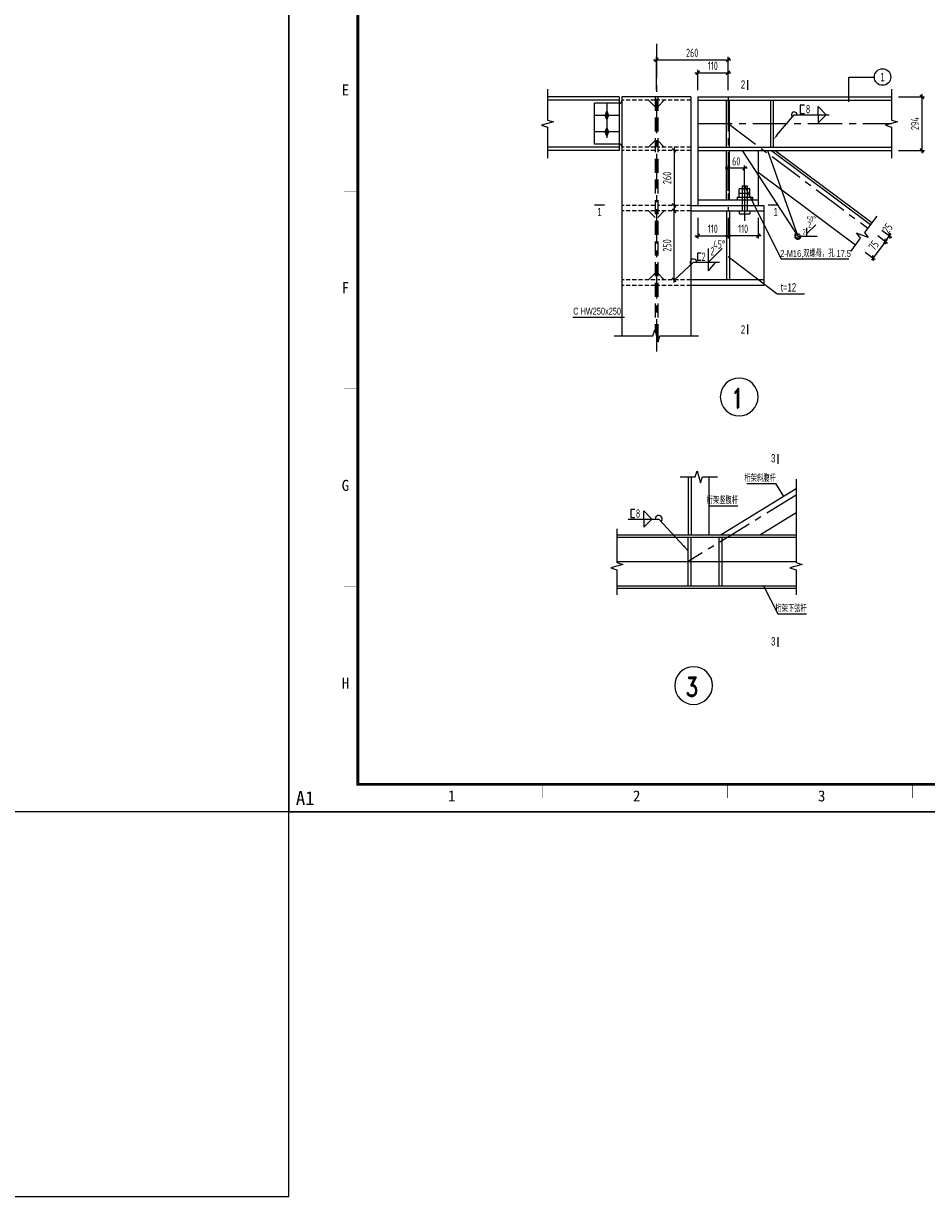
# Model space of a CAD drawing. Extents: x -294221 to 474257, y -25219 to 114942.
# Tile 51 of 70: x 181282 to 214074, y -25219 to 17351. Entities that reach past the tile are written whole.
import ezdxf
from ezdxf.enums import TextEntityAlignment as Align

# ---------------------------------------------------------------- set-up
doc = ezdxf.new("R2010")
doc.units = 0
doc.header["$LTSCALE"] = 1000
doc.linetypes.add('( Center )', pattern=[2, 1.25, -0.25, 0.25, -0.25])
doc.linetypes.add('DASHED', pattern=[0.75, 0.5, -0.25])
for name, color, linetype in [('1-ZHMH-图名', 7, 'Continuous'), ('2', 15, 'Continuous'), ('AXIS', 7, 'Continuous'), ('BORDER', 7, 'Continuous'), ('DIM', 3, 'Continuous'), ('Jjlx', 2, 'Continuous'), ('text', 7, 'Continuous'), ('THIN', 7, 'Continuous'), ('WELD', 7, 'Continuous'), ('WELD_TEXT', 7, 'Continuous'), ('Y', 2, 'Continuous'), ('尺寸线及数字', 7, 'Continuous'), ('白色标注', 7, 'Continuous'), ('管廊', 1, 'Continuous'), ('钢结构', 4, 'Continuous')]:
    doc.layers.add(name, color=color, linetype=linetype)
doc.styles.add('_TCC_NET_FSHZ_S_W075', font='tcc_simp.shx', dxfattribs={"width": 0.75, "bigfont": 'tcc_hzdx.shx'})
doc.styles.add('HH', font='tcc_simp.shx', dxfattribs={"width": 0.7, "bigfont": 'hzdx.shx'})
doc.styles.add('HZDX', font='tcc_simp', dxfattribs={"width": 0.75, "bigfont": 'tcc_hzdx'})
doc.styles.add('QC_宋体', font='txt')
doc.styles.add('ROMAND', font='romand', dxfattribs={"width": 0.55})
doc.styles.add('TSSD_Dimension', font='tssdeng.shx', dxfattribs={"width": 0.7, "bigfont": 'hztxt.shx'})
doc.styles.add('TSSD_Label', font='tssdeng.shx', dxfattribs={"width": 0.7, "bigfont": 'hztxt.shx'})
doc.styles.add('TSSD_Rein', font='Tssdeng.shx', dxfattribs={"width": 0.7, "bigfont": '@@tssdchn.shx'})
doc.styles.add('伊犁伊泰', font='tssdeng.shx', dxfattribs={"width": 0.7, "bigfont": 'hzdx.shx'})
doc.dimstyles.new('1-150', dxfattribs={"dimtxt": 3, "dimasz": 1.5, "dimexe": 0.25, "dimexo": 1, "dimgap": 0.75, "dimtad": 1, "dimdec": 0, "dimlfac": 150, "dimtxsty": '伊犁伊泰', "dimblk": 'DD', "dimcen": 2.5, "dimdle": 2, "dimclrd": 256, "dimadec": 0, "dimazin": 0, "dimtfac": 1, "dimtdec": 0, "dimtix": 1, "dimtmove": 2, "dimatfit": 3, "dimldrblk": 'DD', "dimfxl": 0, "dimarcsym": 0})
doc.dimstyles.new('TSSD_10_100', dxfattribs={"dimtxt": 300, "dimasz": 100, "dimexe": 100, "dimexo": 250, "dimgap": 100, "dimtad": 1, "dimdec": 0, "dimlfac": 0.1, "dimzin": 0, "dimdsep": 46, "dimtxsty": 'TSSD_Dimension', "dimblk": 'ARCHTICK', "dimblk1": 'ARCHTICK', "dimblk2": 'ARCHTICK', "dimcen": 0, "dimdle": 100, "dimclrt": 7, "dimadec": 0, "dimazin": 0, "dimtfac": 1, "dimtdec": 0, "dimtix": 1, "dimtmove": 2, "dimatfit": 3, "dimfxl": 0, "dimtolj": 1, "dimtzin": 0, "dimarcsym": 0})
doc.dimstyles.new('TSSD_LEADER_STYLE_2.0', dxfattribs={"dimtxt": 0.18, "dimasz": 2, "dimexe": 0.18, "dimexo": 0.0625, "dimgap": 0.09, "dimtad": 0, "dimtih": 1, "dimtoh": 1, "dimdec": 4, "dimzin": 0, "dimdsep": 46, "dimtxsty": 'Standard', "dimcen": 0.09, "dimadec": 0, "dimazin": 0, "dimtfac": 1, "dimtdec": 4, "dimtofl": 0, "dimtmove": 0, "dimatfit": 3, "dimfxl": 0, "dimtolj": 1, "dimtzin": 0, "dimarcsym": 0})

# ---------------------------------------------------------------- blocks, each defined once
blk = doc.blocks.new('_tsdba')
blk.add_lwpolyline([(0, 0, 0, 0.658, 0), (-2.5, 0, 0.658, 0.658, 0)], format="xyseb")
blk = doc.blocks.new('_WELD008')
at = {"color": 0, "linetype": 'ByBlock'}
for p, q in [((0, 0.3), (1.06, 1.36)), ((0, 0), (0, 1))]:
    blk.add_line(p, q, dxfattribs=at)
for tag, p in [('B', (0.29, 0.86)), ('C', (1.29, 1.42)), ('A', (-0.3, -0.01))]:
    blk.add_attdef(tag, text='', height=0.8, dxfattribs=at).set_placement(p, align=Align.CENTER)
blk = doc.blocks.new('_ArchTick')
at = {"color": 0, "linetype": 'ByBlock', "const_width": 0.5}
blk.add_lwpolyline([(-0.71, -0.71), (0.71, 0.71)], dxfattribs=at)
blk = doc.blocks.new('*D406')
at = {"layer": 'Defpoints', "color": 0}
for p in [(206865, 16036), (204265, 14686), (206865, 14686)]:
    blk.add_point(p, dxfattribs=at)
at = {"layer": 'DIM', "color": 0, "lineweight": -2}
for p, q in [((204165, 16036), (206965, 16036)), ((204265, 14936), (204265, 16136)), ((206865, 14936), (206865, 16136))]:
    blk.add_line(p, q, dxfattribs=at)
at = {"layer": 'DIM', "color": 0, "lineweight": -2, "xscale": 100, "yscale": 100, "zscale": 100, "rotation": 180}
blk.add_blockref('_ArchTick', (204265, 16036), dxfattribs=at)
at = {"layer": 'DIM', "color": 0, "lineweight": -2, "xscale": 100, "yscale": 100, "zscale": 100}
blk.add_blockref('_ArchTick', (206865, 16036), dxfattribs=at)
at = {"layer": 'DIM', "color": 7, "insert": (205565, 16286), "char_height": 300, "attachment_point": 5, "style": 'TSSD_Dimension'}
blk.add_mtext('\\A1;260', dxfattribs=at)
blk = doc.blocks.new('*D407')
at = {"layer": 'Defpoints', "color": 0}
for p in [(212803, 14686), (212803, 12746), (213905, 12746)]:
    blk.add_point(p, dxfattribs=at)
at = {"layer": 'DIM', "color": 0, "lineweight": -2}
for p, q in [((213053, 14686), (214005, 14686)), ((213905, 14786), (213905, 12646)), ((213053, 12746), (214005, 12746))]:
    blk.add_line(p, q, dxfattribs=at)
at = {"layer": 'DIM', "color": 0, "lineweight": -2, "xscale": 100, "yscale": 100, "zscale": 100}
for p, rotation in [((213905, 14686), 90), ((213905, 12746), 270)]:
    blk.add_blockref('_ArchTick', p, dxfattribs=dict(at, rotation=rotation))
at = {"layer": 'DIM', "color": 7, "insert": (213655, 13716), "char_height": 300, "attachment_point": 5, "rotation": 90, "style": 'TSSD_Dimension'}
blk.add_mtext('\\A1;294', dxfattribs=at)
blk = doc.blocks.new('*D408')
at = {"layer": 'Defpoints', "color": 0}
for p in [(205057, 12746), (204905, 10746), (205057, 10746)]:
    blk.add_point(p, dxfattribs=at)
at = {"layer": 'DIM', "color": 0, "lineweight": -2}
for p, q in [((204905, 12846), (204905, 10646)), ((204807, 12746), (204805, 12746)), ((204807, 10746), (204805, 10746))]:
    blk.add_line(p, q, dxfattribs=at)
at = {"layer": 'DIM', "color": 0, "lineweight": -2, "xscale": 100, "yscale": 100, "zscale": 100}
for p, rotation in [((204905, 12746), 90), ((204905, 10746), 270)]:
    blk.add_blockref('_ArchTick', p, dxfattribs=dict(at, rotation=rotation))
at = {"layer": 'DIM', "color": 7, "insert": (204655, 11746), "char_height": 300, "attachment_point": 5, "rotation": 90, "style": 'TSSD_Dimension'}
blk.add_mtext('\\A1;260', dxfattribs=at)
blk = doc.blocks.new('DD')
for p, q in [((1.5, 0), (-1.5, 0)), ((0, -1.5), (0, 1.5))]:
    blk.add_line(p, q)
at = {"layer": '尺寸线及数字', "const_width": 0.45}
blk.add_lwpolyline([(0.5, 0.5), (-0.5, -0.5)], dxfattribs=at)
blk = doc.blocks.new('*D409')
at = {"layer": 'Defpoints', "color": 0}
for p in [(205057, 10746), (204905, 10546), (205057, 10546)]:
    blk.add_point(p, dxfattribs=at)
at = {"layer": '白色标注', "color": 0, "lineweight": -2}
for p, q in [((205056, 10746), (204904, 10746)), ((205056, 10546), (204904, 10546))]:
    blk.add_line(p, q, dxfattribs=at)
at = {"layer": '白色标注', "lineweight": -2}
blk.add_line((204905, 10745), (204905, 10548), dxfattribs=at)
at = {"layer": '白色标注', "lineweight": -2, "xscale": 1.5, "yscale": 1.5, "zscale": 1.5}
for p, rotation in [((204905, 10746), 90), ((204905, 10546), 270)]:
    blk.add_blockref('DD', p, dxfattribs=dict(at, rotation=rotation))
at = {"layer": '白色标注', "color": 0, "insert": (204902, 10646), "char_height": 3, "attachment_point": 5, "rotation": 90, "style": '伊犁伊泰'}
blk.add_mtext('2000', dxfattribs=at)
blk = doc.blocks.new('*D410')
at = {"layer": 'Defpoints', "color": 0}
for p in [(204905, 10546), (205057, 10546), (205057, 8046)]:
    blk.add_point(p, dxfattribs=at)
at = {"layer": 'DIM', "color": 0, "lineweight": -2}
for p, q in [((204905, 7946), (204905, 10646)), ((204807, 10546), (204805, 10546)), ((204807, 8046), (204805, 8046))]:
    blk.add_line(p, q, dxfattribs=at)
at = {"layer": 'DIM', "color": 0, "lineweight": -2, "xscale": 100, "yscale": 100, "zscale": 100}
for p, rotation in [((204905, 10546), 90), ((204905, 8046), 270)]:
    blk.add_blockref('_ArchTick', p, dxfattribs=dict(at, rotation=rotation))
at = {"layer": 'DIM', "color": 7, "insert": (204655, 9296), "char_height": 300, "attachment_point": 5, "rotation": 90, "style": 'TSSD_Dimension'}
blk.add_mtext('\\A1;250', dxfattribs=at)
blk = doc.blocks.new('*D411')
at = {"layer": 'Defpoints', "color": 0}
for p in [(206865, 15564), (205765, 14686), (206865, 14686)]:
    blk.add_point(p, dxfattribs=at)
at = {"layer": 'DIM', "color": 0, "lineweight": -2}
for p, q in [((205665, 15564), (206965, 15564)), ((205765, 14936), (205765, 15664)), ((206865, 14936), (206865, 15664))]:
    blk.add_line(p, q, dxfattribs=at)
at = {"layer": 'DIM', "color": 0, "lineweight": -2, "xscale": 100, "yscale": 100, "zscale": 100, "rotation": 180}
blk.add_blockref('_ArchTick', (205765, 15564), dxfattribs=at)
at = {"layer": 'DIM', "color": 0, "lineweight": -2, "xscale": 100, "yscale": 100, "zscale": 100}
blk.add_blockref('_ArchTick', (206865, 15564), dxfattribs=at)
at = {"layer": 'DIM', "color": 7, "insert": (206315, 15814), "char_height": 300, "attachment_point": 5, "style": 'TSSD_Dimension'}
blk.add_mtext('\\A1;110', dxfattribs=at)
blk = doc.blocks.new('*D412')
at = {"layer": 'Defpoints', "color": 0}
for p in [(206865, 12098), (206865, 11025), (207465, 11025)]:
    blk.add_point(p, dxfattribs=at)
at = {"layer": 'DIM', "color": 0, "lineweight": -2}
for p, q in [((207565, 12098), (206765, 12098)), ((206865, 11275), (206865, 12198)), ((207465, 11275), (207465, 12198))]:
    blk.add_line(p, q, dxfattribs=at)
at = {"layer": 'DIM', "color": 0, "lineweight": -2, "xscale": 100, "yscale": 100, "zscale": 100, "rotation": 180}
blk.add_blockref('_ArchTick', (206865, 12098), dxfattribs=at)
at = {"layer": 'DIM', "color": 0, "lineweight": -2, "xscale": 100, "yscale": 100, "zscale": 100}
blk.add_blockref('_ArchTick', (207465, 12098), dxfattribs=at)
at = {"layer": 'DIM', "color": 7, "insert": (207165, 12348), "char_height": 300, "attachment_point": 5, "style": 'TSSD_Dimension'}
blk.add_mtext('\\A1;60', dxfattribs=at)
blk = doc.blocks.new('*D413')
at = {"layer": 'Defpoints', "color": 0}
for p in [(205765, 10546), (206865, 10546), (206865, 9650)]:
    blk.add_point(p, dxfattribs=at)
at = {"layer": 'DIM', "color": 0, "lineweight": -2}
for p, q in [((205765, 10296), (205765, 9550)), ((206865, 10296), (206865, 9550)), ((205665, 9650), (206965, 9650))]:
    blk.add_line(p, q, dxfattribs=at)
at = {"layer": 'DIM', "color": 0, "lineweight": -2, "xscale": 100, "yscale": 100, "zscale": 100, "rotation": 180}
blk.add_blockref('_ArchTick', (205765, 9650), dxfattribs=at)
at = {"layer": 'DIM', "color": 0, "lineweight": -2, "xscale": 100, "yscale": 100, "zscale": 100}
blk.add_blockref('_ArchTick', (206865, 9650), dxfattribs=at)
at = {"layer": 'DIM', "color": 7, "insert": (206315, 9900), "char_height": 300, "attachment_point": 5, "style": 'TSSD_Dimension'}
blk.add_mtext('\\A1;110', dxfattribs=at)
blk = doc.blocks.new('*D414')
at = {"layer": 'Defpoints', "color": 0}
for p in [(206865, 10546), (207965, 10546), (206865, 9650)]:
    blk.add_point(p, dxfattribs=at)
at = {"layer": 'DIM', "color": 0, "lineweight": -2}
for p, q in [((206865, 10296), (206865, 9550)), ((207965, 10296), (207965, 9550)), ((208065, 9650), (206765, 9650))]:
    blk.add_line(p, q, dxfattribs=at)
at = {"layer": 'DIM', "color": 0, "lineweight": -2, "xscale": 100, "yscale": 100, "zscale": 100, "rotation": 180}
blk.add_blockref('_ArchTick', (206865, 9650), dxfattribs=at)
at = {"layer": 'DIM', "color": 0, "lineweight": -2, "xscale": 100, "yscale": 100, "zscale": 100}
blk.add_blockref('_ArchTick', (207965, 9650), dxfattribs=at)
at = {"layer": 'DIM', "color": 7, "insert": (207415, 9900), "char_height": 300, "attachment_point": 5, "style": 'TSSD_Dimension'}
blk.add_mtext('\\A1;110', dxfattribs=at)
blk = doc.blocks.new('*D433')
at = {"layer": 'Defpoints', "color": 0}
for p in [(212100, 9803), (211651, 9202), (212131, 8843)]:
    blk.add_point(p, dxfattribs=at)
at = {"layer": 'DIM', "color": 0, "lineweight": -2}
for p, q in [((212640, 9523), (212072, 8763)), ((212300, 9653), (212661, 9383)), ((211851, 9052), (212212, 8783))]:
    blk.add_line(p, q, dxfattribs=at)
for p, xscale, yscale, zscale, rotation in [((212581, 9443), 100, 100, 100, 53.21587441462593), ((212131, 8843), 99.99999999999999, 99.99999999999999, 99.99999999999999, 233.2158744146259)]:
    blk.add_blockref('_ArchTick', p, dxfattribs=dict(at, xscale=xscale, yscale=yscale, zscale=zscale, rotation=rotation))
at = {"layer": 'DIM', "color": 7, "insert": (212156, 9293), "char_height": 300, "attachment_point": 5, "rotation": 53.2159, "style": 'TSSD_Dimension'}
blk.add_mtext('\\A1;75', dxfattribs=at)
blk = doc.blocks.new('*D434')
at = {"layer": 'Defpoints', "color": 0}
for p in [(212100, 9803), (212250, 10003), (212730, 9644)]:
    blk.add_point(p, dxfattribs=at)
at = {"layer": 'DIM', "color": 0, "lineweight": -2}
for p, q in [((212450, 9853), (212810, 9584)), ((212300, 9653), (212661, 9383)), ((212521, 9363), (212790, 9724))]:
    blk.add_line(p, q, dxfattribs=at)
at = {"layer": 'DIM', "color": 0, "lineweight": -2, "xscale": 100, "yscale": 100, "zscale": 100}
for p, rotation in [((212581, 9443), 233.2158744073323), ((212730, 9644), 53.21587440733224)]:
    blk.add_blockref('_ArchTick', p, dxfattribs=dict(at, rotation=rotation))
at = {"layer": 'DIM', "color": 7, "insert": (212656, 9920), "char_height": 300, "attachment_point": 5, "rotation": 53.2159, "style": 'TSSD_Dimension'}
blk.add_mtext('\\A1;25', dxfattribs=at)
blk = doc.blocks.new('A1E图框')
for points, const_width in [([(0, 0), (841, 0), (841, 594), (0, 594)], 0.5), ([(25, 10), (831, 10), (831, 584), (25, 584)], 1)]:
    blk.add_lwpolyline(points, close=True, dxfattribs=dict(const_width=const_width))
at = {"const_width": 0.2}
for points in [[(25, 225.25), (20, 225.25)], [(25, 153.5), (20, 153.5)], [(25, 81.75), (20, 81.75)], [(92.17, 10), (92.17, 5)], [(159.33, 10), (159.33, 5)], [(226.5, 10), (226.5, 5)]]:
    blk.add_lwpolyline(points, dxfattribs=at)
at = {"style": 'QC_宋体'}
for s, p in [('E', (20.5, 261.96)), ('F', (20.5, 190.21)), ('G', (20.5, 118.46)), ('H', (20.5, 46.71)), ('1', (59.1, 5.78)), ('2', (126.27, 5.78)), ('3', (193.44, 5.78))]:
    blk.add_text(s, height=4, dxfattribs=at).set_placement(p, align=Align.MIDDLE_CENTER)
at = {"layer": 'Defpoints', "color": 6, "style": 'QC_宋体'}
blk.add_text('A1', height=5, dxfattribs=at).set_placement((2.5, 2.5))

msp = doc.modelspace()

# ---------------------------------------------------------------- linework, layer by layer
at = {"color": 0, "linetype": 'ByBlock'}
for p, q in [((210134.793, 14339.549, -4116055.264), (210434.793, 14039.549, -4116055.264)), ((210134.793, 14039.549, -4116055.264), (210134.793, 14339.549, -4116055.264)), ((210134.793, 13739.549, -4116055.264), (210434.793, 14039.549, -4116055.264)), ((210134.793, 14039.549, -4116055.264), (210134.793, 13739.549, -4116055.264))]:
    msp.add_line(p, q, dxfattribs=at)
at = {"color": 7}
for p, q in [((207655.392, 11349.502, -4116055.264), (207275.392, 11349.502, -4116055.264)), ((207275.392, 11197.907, -4116055.264), (207275.392, 11349.502, -4116055.264)), ((207275.392, 11197.907, -4116055.264), (207655.392, 11197.907, -4116055.264)), ((207275.392, 11046.312, -4116055.264), (207275.392, 11197.907, -4116055.264)), ((207375.392, 11460.935, -4116055.264), (207375.392, 11046.312, -4116055.264)), ((207555.392, 11460.935, -4116055.264), (207555.392, 11046.312, -4116055.264)), ((207655.392, 11197.907, -4116055.264), (207655.392, 11349.502, -4116055.264)), ((207655.392, 11046.312, -4116055.264), (207655.392, 11197.907, -4116055.264)), ((207196.955, 11046.312, -4116055.264), (207196.955, 10946.312, -4116055.264)), ((207196.955, 11046.312, -4116055.264), (207755.222, 11046.312, -4116055.264)), ((207375.392, 11046.312, -4116055.264), (207375.392, 10546.312, -4116055.264)), ((207555.392, 11046.312, -4116055.264), (207555.392, 10546.312, -4116055.264)), ((207755.222, 11046.312, -4116055.264), (207755.222, 10946.312, -4116055.264)), ((207275.392, 10546.312, -4116055.264), (207275.392, 10446.312, -4116055.264)), ((207275.392, 10446.312, -4116055.264), (207655.392, 10446.312, -4116055.264)), ((207655.392, 10546.312, -4116055.264), (207655.392, 10446.312, -4116055.264))]:
    msp.add_line(p, q, dxfattribs=at)
msp.add_line((207375.392, 11460.935, -4116055.264), (207555.392, 11460.935, -4116055.264))
at = {"ltscale": 0.5}
msp.add_line((208589.876, 651.585, -4116055.264), (208876.592, 185.672, -4116055.264), dxfattribs=at)
at = {"const_width": 50, "elevation": -4116055.264}
for points in [[(207579.54, 15295.878), (207579.54, 14931.87)], [(202017.032, 10764.505), (202381.039, 10764.505)], [(208313.574, 10764.505), (208677.581, 10764.505)], [(207579.54, 6430.526), (207579.54, 6066.518)], [(208678.553, 1732.621), (208678.553, 1368.613)], [(208678.553, -4910.369), (208678.553, -5274.377)]]:
    msp.add_lwpolyline(points, dxfattribs=at)
at = {"ltscale": 0.5, "elevation": -4116055.264}
for points in [[(209640.577, 14389.549), (209490.577, 14389.549), (209490.577, 14089.549), (209640.577, 14089.549)], [(205125.517, 901.5), (205676.062, 901.5), (205746.062, 1121.5), (205866.062, 681.5), (205936.062, 901.5), (206489.489, 901.5)], [(209335.665, 808.575), (209335.665, -2211.603), (209555.665, -2281.603), (209115.665, -2401.603), (209335.665, -2471.603), (209335.665, -3388.569)], [(203486.688, -282.16), (203336.688, -282.16), (203336.688, -582.16), (203486.688, -582.16)], [(202827.205, -985.912), (202827.205, -2211.603), (203047.205, -2281.603), (202607.205, -2401.603), (202827.205, -2471.603), (202827.205, -3388.569)]]:
    msp.add_lwpolyline(points, dxfattribs=at)
msp.add_circle((212475.671, 15406.161, -4116055.264), 300)
at = {"color": 2}
msp.add_arc((205611.58, 8684.448, -4116055.264), 117.726, 0, 226.6013463, dxfattribs=at)
at = {"color": 2, "linetype": 'Continuous'}
for centre, start, end in [((207271.274, 3796.638, -4116055.264), 0, 180), ((207271.274, 3796.638, -4116055.264), 180, 0), ((205616.798, -6676.381, -4116055.264), 0, 180), ((205616.798, -6676.381, -4116055.264), 180, 0)]:
    msp.add_arc(centre, 685, start, end, dxfattribs=at)
at = {"ltscale": 0.5}
msp.add_arc((204349.481, -632.16, -4116055.264), 127.026, 312.9670645, 180, dxfattribs=at)
at = {"layer": '1-ZHMH-图名', "elevation": -4116055.264}
msp.add_lwpolyline([(190923.361, -11257.991), (175418.942, -11257.991), (175418.942, -25219.364), (190923.361, -25219.364)], close=True, dxfattribs=at)
at = {"layer": '2'}
for p, q in [((202915.392, 14686.312, -4116055.264), (200311.857, 14686.312, -4116055.264)), ((202915.392, 14566.312, -4116055.264), (200311.857, 14566.312, -4116055.264)), ((202915.392, 14686.312, -4116055.264), (202915.392, 12746.312, -4116055.264)), ((203015.392, 14686.312, -4116055.264), (203015.392, 6019.151, -4116055.264)), ((205515.392, 14686.312, -4116055.264), (203015.392, 14686.312, -4116055.264)), ((204215.392, 14327.208, -4116055.264), (203983.97, 14566.312, -4116055.264)), ((204315.392, 14327.208, -4116055.264), (204546.815, 14566.312, -4116055.264)), ((205515.392, 14686.312, -4116055.264), (205515.392, 6019.151, -4116055.264)), ((205765.392, 14686.312, -4116055.264), (205765.392, 12746.312, -4116055.264)), ((205765.392, 14686.312, -4116055.264), (212803.469, 14686.312, -4116055.264)), ((205765.392, 14566.312, -4116055.264), (212803.469, 14566.312, -4116055.264)), ((206815.392, 12866.312, -4116055.264), (206815.392, 14566.312, -4116055.264)), ((206915.392, 12866.312, -4116055.264), (206915.392, 14566.312, -4116055.264)), ((208419.768, 12866.312, -4116055.264), (208419.768, 14566.312, -4116055.264)), ((208519.768, 12866.312, -4116055.264), (208519.768, 14566.312, -4116055.264)), ((202915.392, 14456.312, -4116055.264), (202015.392, 14456.312, -4116055.264)), ((202015.392, 12976.312, -4116055.264), (202015.392, 14456.312, -4116055.264)), ((202405.392, 14016.312, -4116055.264), (202465.392, 14166.312, -4116055.264)), ((202465.392, 14166.312, -4116055.264), (202525.392, 14016.312, -4116055.264)), ((202465.392, 13866.312, -4116055.264), (202405.392, 14016.312, -4116055.264)), ((202525.392, 14016.312, -4116055.264), (202465.392, 13866.312, -4116055.264)), ((202405.392, 13416.312, -4116055.264), (202465.392, 13566.312, -4116055.264)), ((202465.392, 13266.312, -4116055.264), (202405.392, 13416.312, -4116055.264)), ((202465.392, 13566.312, -4116055.264), (202525.392, 13416.312, -4116055.264)), ((202525.392, 13416.312, -4116055.264), (202465.392, 13266.312, -4116055.264)), ((202915.392, 12866.312, -4116055.264), (200311.857, 12866.312, -4116055.264)), ((202915.392, 12976.312, -4116055.264), (202015.392, 12976.312, -4116055.264)), ((204215.392, 13105.416, -4116055.264), (203983.97, 12866.312, -4116055.264)), ((204315.392, 13105.416, -4116055.264), (204546.815, 12866.312, -4116055.264)), ((205765.392, 12866.312, -4116055.264), (212803.469, 12866.312, -4116055.264)), ((202915.392, 12746.312, -4116055.264), (200311.857, 12746.312, -4116055.264)), ((205765.392, 12746.312, -4116055.264), (212803.469, 12746.312, -4116055.264)), ((205765.392, 12746.312, -4116055.264), (205765.392, 10746.312, -4116055.264)), ((206815.392, 10946.312, -4116055.264), (206815.392, 12746.312, -4116055.264)), ((206915.392, 10946.312, -4116055.264), (206915.392, 12746.312, -4116055.264)), ((207965.392, 12746.312, -4116055.264), (207965.392, 10746.312, -4116055.264)), ((205515.392, 10746.312, -4116055.264), (208165.392, 10746.312, -4116055.264)), ((205765.392, 10946.312, -4116055.264), (207965.392, 10946.312, -4116055.264)), ((208165.392, 10746.312, -4116055.264), (208165.392, 7846.312, -4116055.264)), ((204215.392, 10307.208, -4116055.264), (203983.97, 10546.312, -4116055.264)), ((204315.392, 10307.208, -4116055.264), (204546.815, 10546.312, -4116055.264)), ((205515.392, 10546.312, -4116055.264), (208165.392, 10546.312, -4116055.264)), ((206815.392, 10546.312, -4116055.264), (206815.392, 8046.312, -4116055.264)), ((206915.392, 10546.312, -4116055.264), (206915.392, 8046.312, -4116055.264)), ((206867.711, 8892.229, -4116055.264), (208645.098, 7542.393, -4116055.264)), ((204215.392, 8285.416, -4116055.264), (203983.97, 8046.312, -4116055.264)), ((204315.392, 8285.416, -4116055.264), (204546.815, 8046.312, -4116055.264)), ((208165.392, 8046.312, -4116055.264), (205515.392, 8046.312, -4116055.264)), ((208165.392, 7846.312, -4116055.264), (205515.392, 7846.312, -4116055.264)), ((208645.098, 7542.393, -4116055.264), (209642.159, 7542.393, -4116055.264))]:
    msp.add_line(p, q, dxfattribs=at)
at = {"layer": '2', "color": 2}
for p, q in [((208446.668, 12746.312, -4116055.264), (212041.687, 10058.447, -4116055.264)), ((208580.268, 12746.312, -4116055.264), (212089.5, 10122.587, -4116055.264)), ((207965.392, 11957.432, -4116055.264), (211491.835, 9320.84, -4116055.264))]:
    msp.add_line(p, q, dxfattribs=at)
at = {"layer": '2'}
for centre, start, end in [((202915.392, 14556.312, -4116055.264), 270, 0), ((202915.392, 12876.312, -4116055.264), 0, 90)]:
    msp.add_arc(centre, 100, start, end, dxfattribs=at)
at = {"layer": 'AXIS', "linetype": '( Center )'}
for p, q in [((204265.392, 16617.438, -4116055.264), (204265.392, 5445.154, -4116055.264)), ((206865.392, 14686.312, -4116055.264), (206865.392, 10546.312, -4116055.264)), ((202465.392, 14456.312, -4116055.264), (202465.392, 12976.312, -4116055.264)), ((202915.392, 14016.312, -4116055.264), (202015.392, 14016.312, -4116055.264)), ((205765.392, 13716.312, -4116055.264), (212803.469, 13716.312, -4116055.264)), ((206865.392, 13716.312, -4116055.264), (211940.084, 9922.15, -4116055.264)), ((202915.392, 13416.312, -4116055.264), (202015.392, 13416.312, -4116055.264)), ((209335.665, 233.342, -4116055.264), (205422.738, -2174.613, -4116055.264))]:
    msp.add_line(p, q, dxfattribs=at)
at = {"layer": 'AXIS', "color": 6}
msp.add_line((207465.392, 11460.935, -4116055.264), (207465.392, 10187.334, -4116055.264), dxfattribs=at)
at = {"layer": 'AXIS', "color": 3}
msp.add_line((202827.205, -2174.613, -4116055.264), (209335.665, -2174.613, -4116055.264), dxfattribs=at)
at = {"layer": 'BORDER', "elevation": -4116055.264}
msp.add_lwpolyline([(190923.361, -11257.991), (190923.361, 48142.009), (275023.361, 48142.009), (275023.361, -11257.991)], close=True, dxfattribs=at)
at = {"layer": 'BORDER', "const_width": 50, "elevation": -4116055.264}
msp.add_lwpolyline([(193423.361, -10257.991), (193423.361, 47142.009), (274023.361, 47142.009), (274023.361, -10257.991)], close=True, dxfattribs=at)
at = {"layer": 'Jjlx'}
for p, q in [((205422.738, 901.5, -4116055.264), (205422.738, -1204.613, -4116055.264)), ((205522.738, 901.5, -4116055.264), (205522.738, -1204.613, -4116055.264)), ((206172.738, 901.5, -4116055.264), (206172.738, -1204.613, -4116055.264)), ((209335.665, 468.177, -4116055.264), (206617.38, -1204.613, -4116055.264)), ((209335.665, -412.457, -4116055.264), (208048.412, -1204.613, -4116055.264)), ((202827.205, -1204.613, -4116055.264), (209335.665, -1204.613, -4116055.264)), ((202827.205, -1294.613, -4116055.264), (209335.665, -1294.613, -4116055.264)), ((202827.205, -3054.613, -4116055.264), (209335.665, -3054.613, -4116055.264)), ((202827.205, -3144.613, -4116055.264), (209335.665, -3144.613, -4116055.264))]:
    msp.add_line(p, q, dxfattribs=at)
at = {"layer": 'Jjlx', "color": 3}
for p, q in [((205422.738, -3054.613, -4116055.264), (205422.738, -1294.613, -4116055.264)), ((205522.738, -3054.613, -4116055.264), (205522.738, -1294.613, -4116055.264)), ((206537.24, -1294.613, -4116055.264), (206537.24, -3054.613, -4116055.264)), ((206637.24, -1294.613, -4116055.264), (206637.24, -3054.613, -4116055.264))]:
    msp.add_line(p, q, dxfattribs=at)
at = {"layer": 'text'}
for p, q in [((203804.411, -632.16, -4116055.264), (203804.411, -332.16, -4116055.264)), ((204104.411, -632.16, -4116055.264), (203804.411, -332.16, -4116055.264)), ((203804.411, -632.16, -4116055.264), (203804.411, -932.16, -4116055.264)), ((204104.411, -632.16, -4116055.264), (203804.411, -932.16, -4116055.264))]:
    msp.add_line(p, q, dxfattribs=at)
at = {"layer": 'THIN', "linetype": 'DASHED', "ltscale": 0.3}
for p, q in [((204215.392, 14566.312, -4116055.264), (203015.392, 14566.312, -4116055.264)), ((205515.392, 14566.312, -4116055.264), (204315.392, 14566.312, -4116055.264)), ((204215.392, 12866.312, -4116055.264), (203015.392, 12866.312, -4116055.264)), ((205515.392, 12866.312, -4116055.264), (204315.392, 12866.312, -4116055.264)), ((204215.392, 12746.312, -4116055.264), (203015.392, 12746.312, -4116055.264)), ((205515.392, 12746.312, -4116055.264), (204315.392, 12746.312, -4116055.264)), ((204215.392, 10746.312, -4116055.264), (203015.392, 10746.312, -4116055.264)), ((205515.392, 10746.312, -4116055.264), (204315.392, 10746.312, -4116055.264)), ((204215.392, 10546.312, -4116055.264), (203015.392, 10546.312, -4116055.264)), ((205515.392, 10546.312, -4116055.264), (204315.392, 10546.312, -4116055.264)), ((204215.392, 8046.312, -4116055.264), (203015.392, 8046.312, -4116055.264)), ((204215.392, 7846.312, -4116055.264), (203015.392, 7846.312, -4116055.264)), ((205515.392, 8046.312, -4116055.264), (204315.392, 8046.312, -4116055.264)), ((205515.392, 7846.312, -4116055.264), (204315.392, 7846.312, -4116055.264))]:
    msp.add_line(p, q, dxfattribs=at)
at = {"layer": 'THIN', "linetype": 'DASHED'}
for p, q in [((204215.392, 14686.312, -4116055.264), (204215.392, 6202.485, -4116055.264)), ((204315.392, 14686.312, -4116055.264), (204315.392, 5835.818, -4116055.264))]:
    msp.add_line(p, q, dxfattribs=at)
at = {"layer": 'THIN'}
for p, q in [((206151.992, 8684.448, -4116055.264), (206651.992, 9184.448, -4116055.264)), ((206151.992, 8684.448, -4116055.264), (206151.992, 9184.448, -4116055.264)), ((205611.58, 8684.448, -4116055.264), (206553.92, 8684.448, -4116055.264)), ((206151.992, 8376.713, -4116055.264), (206422.225, 8684.448, -4116055.264)), ((206151.992, 8376.713, -4116055.264), (206151.992, 8684.448, -4116055.264)), ((203243.385, -632.16, -4116055.264), (204349.481, -632.16, -4116055.264))]:
    msp.add_line(p, q, dxfattribs=at)
at = {"layer": 'THIN', "ltscale": 0.5, "elevation": -4116055.264}
for points in [[(200311.857, 14966.312), (200311.857, 13846.312), (200531.857, 13776.312), (200091.857, 13656.312), (200311.857, 13586.312), (200311.857, 12466.312)], [(212803.469, 14966.312), (212803.469, 13846.312), (213023.469, 13776.312), (212583.469, 13656.312), (212803.469, 13586.312), (212803.469, 12466.312)], [(202735.392, 6019.151), (204135.392, 6019.151), (204205.392, 6239.151), (204325.392, 5799.151), (204395.392, 6019.151), (205795.392, 6019.151)]]:
    msp.add_lwpolyline(points, dxfattribs=at)
at = {"layer": 'THIN', "elevation": -4116055.264}
for points in [[(212268.897, 10363.24), (211823.887, 9766.275), (211958.434, 9578.667), (211533.946, 9745.43), (211668.494, 9557.822), (211312.513, 9080.286)], [(205422.738, -1784.415), (204349.481, -632.16)]]:
    msp.add_lwpolyline(points, dxfattribs=at)
at = {"layer": 'WELD'}
for p, q in [((209269.491, 14039.549, -4116055.264), (210534.793, 14039.549, -4116055.264)), ((209400.077, 9637.93, -4116055.264), (210101.836, 9637.93, -4116055.264))]:
    msp.add_line(p, q, dxfattribs=at)
at = {"layer": 'WELD', "elevation": -4116055.264}
msp.add_lwpolyline([(208642.357, 13296.81), (209269.491, 14039.549)], dxfattribs=at)
at = {"layer": 'WELD'}
msp.add_arc((209269.491, 14039.549, -4116055.264), 100, 0, 232.1970537, dxfattribs=at)
msp.add_solid([(208668.695, 13276.378, -4116055.264), (208519.768, 13138.785, -4116055.264), (208616.02, 13317.241, -4116055.264)], dxfattribs=at)
at = {"layer": 'Y', "color": 4}
for p, q in [((205890.751, 9010.88, -4116055.264), (205759.742, 9010.88, -4116055.264)), ((205759.742, 9010.88, -4116055.264), (205759.742, 8755.1, -4116055.264)), ((205890.751, 8755.1, -4116055.264), (205759.742, 8755.1, -4116055.264))]:
    msp.add_line(p, q, dxfattribs=at)
msp.add_circle((209400.077, 9637.93, -4116055.264), 83.907, dxfattribs=at)
msp.add_arc((209400.077, 9637.93, -4116055.264), 113.907, 122.9563248, 0, dxfattribs=at)
at = {"layer": '管廊', "color": 0}
for p, q in [((207465.392, 11460.935, -4116055.264), (208800.505, 8810.366, -4116055.264)), ((208800.505, 8810.366, -4116055.264), (211257.322, 8810.366, -4116055.264)), ((207545.179, 651.585, -4116055.264), (208589.876, 651.585, -4116055.264)), ((206172.738, -151.556, -4116055.264), (207217.435, -151.556, -4116055.264)), ((208154.041, -3054.613, -4116055.264), (208668.319, -4075.598, -4116055.264)), ((208668.319, -4075.598, -4116055.264), (209713.016, -4075.598, -4116055.264))]:
    msp.add_line(p, q, dxfattribs=at)
at = {"layer": '钢结构'}
for p, q in [((211248.538, 14502.737, -4116055.264), (211248.538, 15406.161, -4116055.264)), ((211248.538, 15406.161, -4116055.264), (212190.604, 15406.161, -4116055.264)), ((203105.645, 6681.351, -4116055.264), (201231.883, 6681.351, -4116055.264))]:
    msp.add_line(p, q, dxfattribs=at)

# ---------------------------------------------------------------- block references
at = {"xscale": 100, "yscale": 100, "zscale": 100}
msp.add_blockref('A1E图框', (190923.361, -11257.991), dxfattribs=at)
at = {"layer": 'THIN', "rotation": 232.0188571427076}
msp.add_blockref('_tsdba', (205515.392, 7628.089, -4116055.264), dxfattribs=at)
at = {"layer": 'THIN', "xscale": 100, "yscale": 100, "zscale": 100, "rotation": 313.7778715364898}
msp.add_blockref('_tsdba', (205422.738, -1784.415, -4116055.264), dxfattribs=at)
at = {"layer": 'WELD', "extrusion": (0, 1.22465e-16, -1)}
ref = msp.add_blockref('_WELD008', (-209731.86, 9637.93, 4116055.264), dxfattribs=dict(at, xscale=-300, yscale=300, zscale=300))
ref.add_attrib('2', '2', dxfattribs={"height": 200, "style": 'TSSD_Label', "width": 0.7}).set_placement((209831.86, 10045.622, -4116055.264), align=Align.MIDDLE_CENTER)
ref.add_attrib('2', '2', dxfattribs={"height": 200, "style": 'TSSD_Label', "width": 0.7}).set_placement((209631.86, 9795.622, -4116055.264), align=Align.MIDDLE_CENTER)
ref.add_attrib('50%%d', '50%%d', dxfattribs={"height": 200, "style": 'TSSD_Label', "width": 0.7}).set_placement((209894.278, 10253.322, -4116055.264), align=Align.MIDDLE_CENTER)

# ---------------------------------------------------------------- texts
at = {"style": 'HH', "width": 0.7}
for s, p in [('2-M16,双螺母，孔 17.5', (210045.657, 8878.703, -4116055.264)), ('桁架斜腹杆', (208032.475, 719.922, -4116055.264)), ('桁架竖腹杆', (206660.035, -83.22, -4116055.264)), ('桁架下弦杆', (209155.615, -4007.262, -4116055.264))]:
    msp.add_text(s, height=250, dxfattribs=at).set_placement(p, align=Align.CENTER)
for s, height, p in [('t=12', 300, (208784.703, 7623.854, -4116055.264)), ('C HW250x250', 250, (201241.88, 6784.03, -4116055.264))]:
    msp.add_text(s, height=height, dxfattribs=at).set_placement(p)
at = {"color": 2, "style": 'ROMAND', "width": 0.75}
for s, p in [('1', (206986.016, 3398.992, -4116055.264)), ('3', (205331.54, -7074.028, -4116055.264))]:
    msp.add_text(s, height=700, dxfattribs=at).set_placement(p)
at = {"layer": 'DIM', "style": '_TCC_NET_FSHZ_S_W075', "width": 0.75}
msp.add_text('1', height=300, dxfattribs=at).set_placement((212475.671, 15406.161, -4116055.264), align=Align.MIDDLE)
at = {"layer": 'DIM', "color": 7, "style": 'HZDX', "width": 0.7}
for s, p in [('2', (207330.683, 14985.009, -4116055.264)), ('1', (202117.968, 10359.75, -4116055.264)), ('1', (208519.142, 10359.75, -4116055.264)), ('2', (207330.683, 6096.181, -4116055.264)), ('3', (208429.696, 1421.752, -4116055.264)), ('3', (208429.696, -5221.238, -4116055.264))]:
    msp.add_text(s, height=300, dxfattribs=at).set_placement(p)
at = {"layer": 'text', "style": 'TSSD_Rein', "width": 0.7}
for s, p in [('45%%D', (206326.992, 9184.448, -4116055.264)), ('2', (206226.992, 8934.448, -4116055.264))]:
    msp.add_text(s, height=300, dxfattribs=at).set_placement(p)
for s, p in [('2', (206051.992, 8734.448, -4116055.264)), ('8', (203678.523, -582.16, -4116055.264))]:
    msp.add_text(s, height=300, dxfattribs=at).set_placement(p, align=Align.RIGHT)
at = {"layer": 'WELD_TEXT', "style": 'TSSD_Label', "width": 0.7}
msp.add_text('8', height=300, dxfattribs=at).set_placement((209690.577, 14089.549, -4116055.264))

# ---------------------------------------------------------------- dimensions: what is measured, and where the dimension line sits
at = {"layer": 'DIM'}
for base, p1, p2, picture, middle in [((206865.392, 16035.647, -4116055.264), (204265.392, 14686.312, -4116055.264), (206865.392, 14686.312, -4116055.264), '*D406', (205565.392, 16285.647, -4116055.264)), ((206865.392, 15563.736, -4116055.264), (205765.392, 14686.312, -4116055.264), (206865.392, 14686.312, -4116055.264), '*D411', (206315.392, 15813.736, -4116055.264)), ((206865.392, 12097.931, -4116055.264), (207465.392, 11025.301, -4116055.264), (206865.392, 11025.301, -4116055.264), '*D412', (207165.392, 12347.931, -4116055.264)), ((206865.392, 9650.163, -4116055.264), (205765.392, 10546.312, -4116055.264), (206865.392, 10546.312, -4116055.264), '*D413', (206315.392, 9900.163, -4116055.264))]:
    dim = msp.add_linear_dim(base=base, p1=p1, p2=p2, dimstyle='TSSD_10_100', override={"dimscale": 1, "dimlfac": 0.1}, dxfattribs=at)
    dim.commit()
    dim.dimension.update_dxf_attribs({"geometry": picture, "text_midpoint": middle})
for base, p1, p2, text, picture, middle in [((213905.332, 12746.312, -4116055.264), (212803.469, 14686.312, -4116055.264), (212803.469, 12746.312, -4116055.264), '294', '*D407', (213655.332, 13716.312, -4116055.264)), ((204904.614, 10746.312, -4116055.264), (205056.57, 12746.312, -4116055.264), (205056.57, 10746.312, -4116055.264), '260', '*D408', (204654.614, 11746.312, -4116055.264))]:
    dim = msp.add_linear_dim(base=base, p1=p1, p2=p2, angle=90, text=text, dimstyle='TSSD_10_100', override={"dimscale": 1, "dimlfac": 0.1}, dxfattribs=at)
    dim.commit()
    dim.dimension.update_dxf_attribs({"geometry": picture, "text_midpoint": middle})
for base, p1, p2, angle, picture, middle in [((204904.614, 10546.312, -4116055.264), (205056.57, 8046.312, -4116055.264), (205056.57, 10546.312, -4116055.264), 90, '*D410', (204654.614, 9296.312, -4116055.264)), ((206865.392, 9650.163, -4116055.264), (207965.392, 10546.312, -4116055.264), (206865.392, 10546.312, -4116055.264), 180, '*D414', (207415.392, 9900.163, -4116055.264))]:
    dim = msp.add_linear_dim(base=base, p1=p1, p2=p2, angle=angle, dimstyle='TSSD_10_100', override={"dimscale": 1, "dimlfac": 0.1}, dxfattribs=at)
    dim.commit()
    dim.dimension.update_dxf_attribs({"geometry": picture, "text_midpoint": middle})
dim = msp.add_linear_dim(base=(212730.218, 9643.545, -4116055.264), p1=(212099.98, 9802.602, -4116055.264), p2=(212249.68, 10002.826, -4116055.264), angle=53.2158744, dimstyle='TSSD_10_100', override={"dimscale": 1, "dimlfac": 0.1}, dxfattribs=at)
dim.commit()
dim.dimension.update_dxf_attribs({"geometry": '*D434', "text_midpoint": (212656.189, 9920.281, -4116055.264), "dimtype": 161})
dim = msp.add_aligned_dim(p1=(212099.98, 9802.602, -4116055.264), p2=(211650.878, 9201.929, -4116055.264), distance=600, dimstyle='TSSD_10_100', override={"dimscale": 1, "dimlfac": 0.1}, dxfattribs=at)
dim.commit()
dim.dimension.update_dxf_attribs({"geometry": '*D433', "text_midpoint": (212155.743, 9292.685, -4116055.264)})
at = {"layer": '白色标注'}
dim = msp.add_linear_dim(base=(204904.614, 10546.312, -4116055.264), p1=(205056.57, 10746.312, -4116055.264), p2=(205056.57, 10546.312, -4116055.264), angle=90, dimstyle='1-150', override={"dimscale": 1, "dimlfac": 10}, dxfattribs=at)
dim.commit()
dim.dimension.update_dxf_attribs({"geometry": '*D409', "text_midpoint": (204902.364, 10646.312, -4116055.264)})

# ---------------------------------------------------------------- leaders
at = {"layer": 'WELD'}
for points in [[(207384.837, 12746.312, -4116055.264), (209400.077, 9637.93, -4116055.264)], [(208295.398, 12746.312, -4116055.264), (209400.077, 9637.93, -4116055.264)], [(204917.642, 8050.595, -4116055.264), (205611.58, 8684.448, -4116055.264)]]:
    msp.add_leader(points, dimstyle='TSSD_LEADER_STYLE_2.0', override={"dimscale": 1}, dxfattribs=at)

doc.saveas('drawing.dxf')
